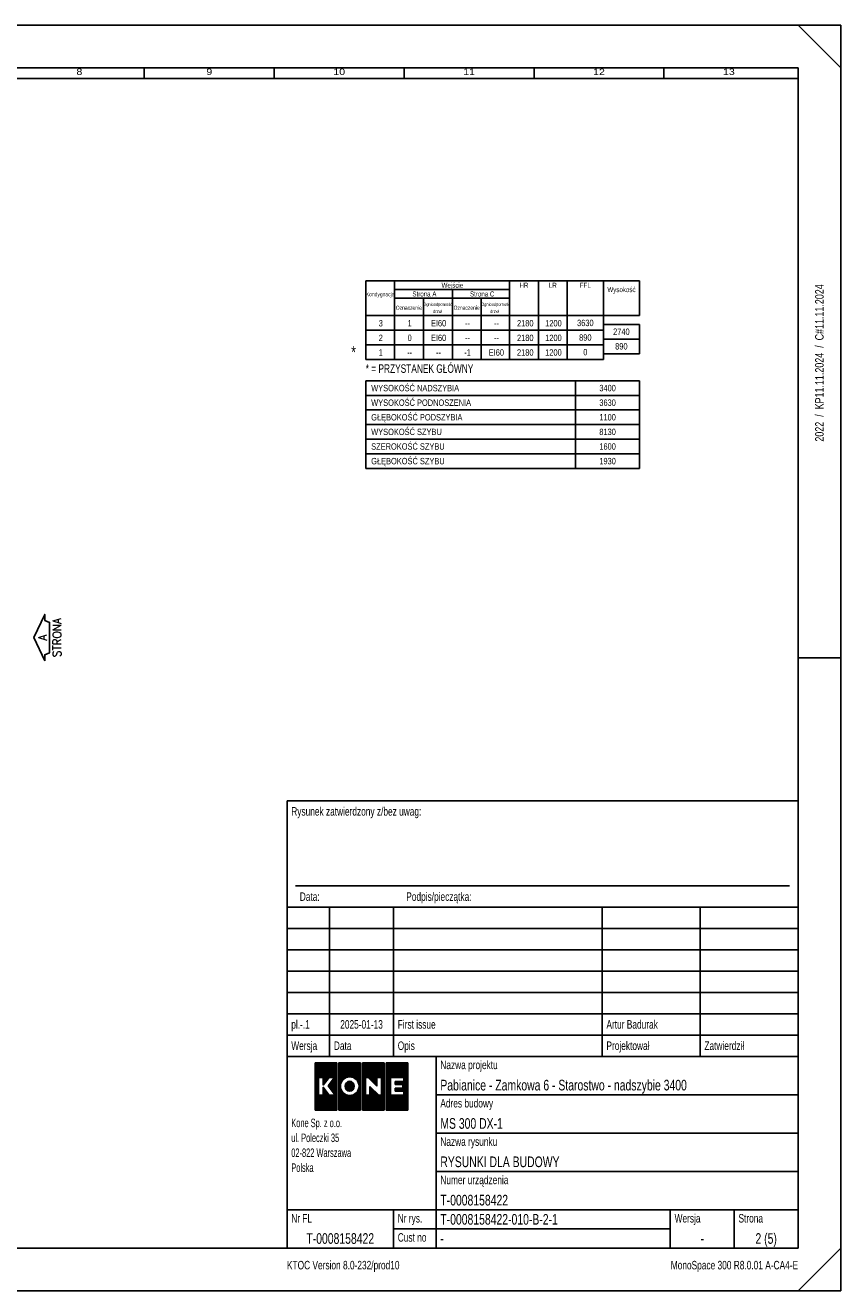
# Model space of a CAD drawing. Header units: millimetres. Extents: x 0 to 21000, y 0 to 14850.
# Tile 3 of 3: x 11428 to 21000, y 0 to 14850. Entities that reach past the tile are written whole.
import ezdxf
from ezdxf.enums import TextEntityAlignment as Align

# ---------------------------------------------------------------- set-up
doc = ezdxf.new("R2010")
doc.units = ezdxf.units.MM
doc.header["$LTSCALE"] = 20
for name, color, linetype in [('CONT_25', 1, 'Continuous'), ('CONT_35', 2, 'Continuous'), ('CONT_50', 5, 'Continuous'), ('SHEET', 1, 'Continuous'), ('TEXT_35', 2, 'Continuous')]:
    doc.layers.add(name, color=color, linetype=linetype)
doc.styles.add('Arial', font='arial.ttf')
doc.styles.add('ROMANS', font='romans.shx', dxfattribs={"width": 0.9})
doc.styles.get("Standard").update_dxf_attribs({"font": 'arial.ttf'})
doc.styles.add('Text0.7_Arial', font='arial.ttf', dxfattribs={"width": 0.7})

# ---------------------------------------------------------------- blocks, each defined once
blk = doc.blocks.new('Border')
at = {"layer": 'CONT_50', "linetype": 'Continuous'}
blk.add_line((420, 148.5), (410, 148.5), dxfattribs=at)
blk.add_lwpolyline([(410, 10), (410, 287), (10, 287), (10, 10)], close=True, dxfattribs=at)
at = {"layer": 'SHEET', "linetype": 'Continuous'}
for p, q in [((420, 287), (410, 297)), ((256.5, 287), (256.5, 284.5)), ((287, 287), (287, 284.5)), ((317.5, 287), (317.5, 284.5)), ((348, 287), (348, 284.5)), ((378.5, 287), (378.5, 284.5)), ((410, 284.5), (12.5, 284.5)), ((290, 55), (410, 55)), ((290, 55), (290, 39)), ((325, 55), (325, 10)), ((325, 46), (410, 46)), ((290, 39), (290, 29)), ((325, 37), (410, 37)), ((290, 29), (290, 19)), ((325, 28), (410, 28)), ((290, 19), (410, 19)), ((290, 19), (290, 10)), ((315, 19), (315, 10)), ((380, 19), (380, 10)), ((395, 19), (395, 10)), ((380, 14.5), (315, 14.5)), ((420, 10), (410, 0))]:
    blk.add_line(p, q, dxfattribs=at)
blk.add_lwpolyline([(420, 0), (420, 297), (0, 297), (0, 0)], close=True, dxfattribs=at)
at = {"layer": 'SHEET', "width": 1.190476}
for s, p in [('8', (241.25, 286.1)), ('9', (271.75, 286.1)), ('10', (302.25, 286.1)), ('11', (332.75, 286.1)), ('12', (363.25, 286.1)), ('13', (393.75, 286.1))]:
    blk.add_text(s, height=1.5, dxfattribs=at).set_placement(p, align=Align.MIDDLE)
blk = doc.blocks.new('KONE-logo')
at = {"layer": 'SHEET'}
for p, q in [((-14.48, 1.99), (-9.06, 7.41)), ((-14.48, 2.25), (-9.32, 7.41)), ((-14.48, 2.52), (-9.59, 7.41)), ((-14.48, 2.79), (-9.86, 7.41)), ((-14.48, 3.06), (-10.13, 7.41)), ((-14.48, 3.33), (-10.4, 7.41)), ((-14.48, 3.6), (-10.67, 7.41)), ((-14.48, 3.86), (-10.94, 7.41)), ((-14.48, 4.13), (-11.2, 7.41)), ((-14.48, 4.4), (-11.47, 7.41)), ((-14.48, 4.67), (-11.74, 7.41)), ((-14.48, 4.94), (-12.01, 7.41)), ((-14.48, 5.21), (-12.28, 7.41)), ((-14.48, 5.48), (-12.55, 7.41)), ((-14.48, 5.74), (-12.81, 7.41)), ((-14.48, 6.01), (-13.08, 7.41)), ((-14.48, 6.28), (-13.35, 7.41)), ((-14.48, 6.55), (-13.62, 7.41)), ((-14.48, 6.82), (-13.89, 7.41)), ((-14.48, 7.09), (-14.16, 7.41)), ((-14.48, 7.35), (-14.43, 7.41)), ((-14.48, 7.41), (-7.76, 7.41)), ((-14.48, -7.41), (-14.48, 7.41)), ((-13.42, 2.78), (-8.79, 7.41)), ((-13.15, 2.78), (-8.52, 7.41)), ((-12.88, 2.78), (-8.25, 7.41)), ((-12.61, 2.78), (-7.98, 7.41)), ((-12.35, 2.78), (-7.76, 7.36)), ((-12.08, 2.78), (-7.76, 7.09)), ((-12.01, 2.58), (-7.76, 6.83)), ((-12.01, 2.31), (-7.76, 6.56)), ((-12.01, 2.04), (-7.76, 6.29)), ((-12.01, 1.77), (-7.76, 6.02)), ((-12.01, 1.5), (-7.76, 5.75)), ((-12.01, 1.23), (-7.76, 5.48)), ((-12.01, 0.97), (-7.76, 5.21)), ((-9.93, 2.78), (-7.76, 4.95)), ((-9.66, 2.78), (-7.76, 4.68)), ((-9.39, 2.78), (-7.76, 4.41)), ((-9.12, 2.78), (-7.76, 4.14)), ((-7.76, 7.41), (-7.76, -7.41)), ((-7.07, 1.08), (-0.73, 7.41)), ((-7.07, 1.35), (-1, 7.41)), ((-7.07, 1.61), (-1.27, 7.41)), ((-7.07, 1.88), (-1.54, 7.41)), ((-7.07, 2.15), (-1.81, 7.41)), ((-7.07, 2.42), (-2.08, 7.41)), ((-7.07, 2.69), (-2.34, 7.41)), ((-7.07, 2.96), (-2.61, 7.41)), ((-7.07, 3.23), (-2.88, 7.41)), ((-7.07, 3.49), (-3.15, 7.41)), ((-7.07, 3.76), (-3.42, 7.41)), ((-7.07, 4.03), (-3.69, 7.41)), ((-7.07, 4.3), (-3.95, 7.41)), ((-7.07, 4.57), (-4.22, 7.41)), ((-7.07, 4.84), (-4.49, 7.41)), ((-7.07, 5.1), (-4.76, 7.41)), ((-7.07, 5.37), (-5.03, 7.41)), ((-7.07, 5.64), (-5.3, 7.41)), ((-7.07, 5.91), (-5.57, 7.41)), ((-7.07, 6.18), (-5.83, 7.41)), ((-7.07, 6.45), (-6.1, 7.41)), ((-7.07, 6.72), (-6.37, 7.41)), ((-7.07, 6.98), (-6.64, 7.41)), ((-7.07, 7.25), (-6.91, 7.41)), ((-7.07, 7.41), (-0.35, 7.41)), ((-7.07, -7.41), (-7.07, 7.41)), ((-5.6, 2.27), (-0.46, 7.41)), ((-4.87, 2.74), (-0.35, 7.26)), ((-4.45, 2.89), (-0.35, 6.99)), ((-4.11, 2.96), (-0.35, 6.72)), ((-3.82, 2.98), (-0.35, 6.45)), ((-3.55, 2.98), (-0.35, 6.19)), ((-3.3, 2.96), (-0.35, 5.92)), ((-3.08, 2.92), (-0.35, 5.65)), ((-2.86, 2.87), (-0.35, 5.38)), ((-2.66, 2.8), (-0.35, 5.11)), ((-2.47, 2.72), (-0.35, 4.84)), ((-2.3, 2.63), (-0.35, 4.58)), ((-2.13, 2.53), (-0.35, 4.31)), ((-1.97, 2.42), (-0.35, 4.04)), ((-0.35, 7.41), (-0.35, -7.41)), ((0.35, 2.05), (5.71, 7.41)), ((0.35, 2.32), (5.44, 7.41)), ((0.35, 2.59), (5.17, 7.41)), ((0.35, 2.85), (4.91, 7.41)), ((0.35, 3.12), (4.64, 7.41)), ((0.35, 3.39), (4.37, 7.41)), ((0.35, 3.66), (4.1, 7.41)), ((0.35, 3.93), (3.83, 7.41)), ((0.35, 4.2), (3.56, 7.41)), ((0.35, 4.47), (3.29, 7.41)), ((0.35, 4.73), (3.03, 7.41)), ((0.35, 5), (2.76, 7.41)), ((0.35, 5.27), (2.49, 7.41)), ((0.35, 5.54), (2.22, 7.41)), ((0.35, 5.81), (1.95, 7.41)), ((0.35, 6.08), (1.68, 7.41)), ((0.35, 6.34), (1.41, 7.41)), ((0.35, 6.61), (1.15, 7.41)), ((0.35, 6.88), (0.88, 7.41)), ((0.35, 7.15), (0.61, 7.41)), ((0.35, 7.41), (7.07, 7.41)), ((0.35, -7.41), (0.35, 7.41)), ((1.32, 2.75), (5.98, 7.41)), ((1.59, 2.75), (6.25, 7.41)), ((1.86, 2.75), (6.52, 7.41)), ((2.11, 2.74), (6.78, 7.41)), ((2.25, 2.61), (7.05, 7.41)), ((2.39, 2.48), (7.07, 7.16)), ((2.52, 2.34), (7.07, 6.89)), ((2.66, 2.21), (7.07, 6.62)), ((2.79, 2.08), (7.07, 6.35)), ((2.93, 1.95), (7.07, 6.08)), ((3.07, 1.81), (7.07, 5.82)), ((3.2, 1.68), (7.07, 5.55)), ((3.34, 1.55), (7.07, 5.28)), ((4.81, 2.75), (7.07, 5.01)), ((5.08, 2.75), (7.07, 4.74)), ((5.35, 2.75), (7.07, 4.47)), ((5.62, 2.75), (7.07, 4.2)), ((7.07, 7.41), (7.07, -7.41)), ((7.76, 1.68), (13.5, 7.41)), ((7.76, 1.95), (13.23, 7.41)), ((7.76, 2.21), (12.96, 7.41)), ((7.76, 2.48), (12.69, 7.41)), ((7.76, 2.75), (12.42, 7.41)), ((7.76, 3.02), (12.15, 7.41)), ((7.76, 3.29), (11.89, 7.41)), ((7.76, 3.56), (11.62, 7.41)), ((7.76, 3.83), (11.35, 7.41)), ((7.76, 4.09), (11.08, 7.41)), ((7.76, 4.36), (10.81, 7.41)), ((7.76, 4.63), (10.54, 7.41)), ((7.76, 4.9), (10.27, 7.41)), ((7.76, 5.17), (10.01, 7.41)), ((7.76, 5.44), (9.74, 7.41)), ((7.76, 5.71), (9.47, 7.41)), ((7.76, 5.97), (9.2, 7.41)), ((7.76, 6.24), (8.93, 7.41)), ((7.76, 6.51), (8.66, 7.41)), ((7.76, 6.78), (8.4, 7.41)), ((7.76, 7.05), (8.13, 7.41)), ((7.76, 7.32), (7.86, 7.41)), ((7.76, 7.41), (14.48, 7.41)), ((7.76, -7.41), (7.76, 7.41)), ((9.13, 2.78), (13.77, 7.41)), ((9.4, 2.78), (14.03, 7.41)), ((9.67, 2.78), (14.3, 7.41)), ((9.94, 2.78), (14.48, 7.32)), ((10.21, 2.78), (14.48, 7.06)), ((10.48, 2.78), (14.48, 6.79)), ((10.74, 2.78), (14.48, 6.52)), ((11.01, 2.78), (14.48, 6.25)), ((11.28, 2.78), (14.48, 5.98)), ((11.55, 2.78), (14.48, 5.71)), ((11.82, 2.78), (14.48, 5.44)), ((12.09, 2.78), (14.48, 5.18)), ((12.35, 2.78), (14.48, 4.91)), ((12.62, 2.78), (14.48, 4.64)), ((12.89, 2.78), (14.48, 4.37)), ((13.16, 2.78), (14.48, 4.1)), ((14.48, 7.41), (14.48, -7.41)), ((-14.48, 1.72), (-13.5, 2.69)), ((-14.48, 1.45), (-13.5, 2.43)), ((-14.48, 1.18), (-13.5, 2.16)), ((-14.48, 0.91), (-13.5, 1.89)), ((-14.48, 0.64), (-13.5, 1.62)), ((-14.48, 0.37), (-13.5, 1.35)), ((-14.48, 0.11), (-13.5, 1.08)), ((-14.48, -0.16), (-13.5, 0.82)), ((-14.48, -0.43), (-13.5, 0.55)), ((-14.48, -0.7), (-13.5, 0.28)), ((-14.48, -0.97), (-13.5, 0.01)), ((-13.5, 2.78), (-12.01, 2.78)), ((-13.5, -2.73), (-13.5, 2.78)), ((-12.01, 0.41), (-10.18, 2.78)), ((-12.01, 2.78), (-12.01, 0.41)), ((-12.01, 0.7), (-11.04, 1.67)), ((-12.01, 0.43), (-11.95, 0.49)), ((-8.43, 2.78), (-10.41, 0.21)), ((-10.41, 0.21), (-8.25, -2.73)), ((-10.39, 0.17), (-7.76, 2.8)), ((-10.28, 0.02), (-7.76, 2.53)), ((-10.18, 2.78), (-8.43, 2.78)), ((-10.16, -0.14), (-7.76, 2.26)), ((-10.05, -0.29), (-7.76, 1.99)), ((-9.93, -0.45), (-7.76, 1.72)), ((-9.82, -0.6), (-7.76, 1.46)), ((-9.71, 1.12), (-7.76, 3.07)), ((-9.71, -0.76), (-7.76, 1.19)), ((-9.59, -0.91), (-7.76, 0.92)), ((-9.48, -1.06), (-7.76, 0.65)), ((-9.36, -1.22), (-7.76, 0.38)), ((-9.25, -1.37), (-7.76, 0.11)), ((-8.86, 2.78), (-7.76, 3.87)), ((-8.81, 2.29), (-7.76, 3.34)), ((-8.59, 2.78), (-7.76, 3.6)), ((-7.07, 0.81), (-5.89, 1.98)), ((-7.07, 0.54), (-6.36, 1.25)), ((-7.07, 0.27), (-6.5, 0.84)), ((-7.07, 0), (-6.57, 0.5)), ((-7.07, -0.27), (-6.6, 0.2)), ((-5.1, 0.09), (-3.58, 1.61)), ((-5.09, -0.17), (-3.36, 1.56)), ((-5.07, 0.39), (-3.85, 1.61)), ((-5.05, -0.39), (-3.16, 1.49)), ((-4.98, -0.6), (-2.99, 1.39)), ((-4.94, 0.79), (-4.22, 1.51)), ((-4.9, -0.78), (-2.84, 1.27)), ((-4.79, -0.94), (-2.71, 1.14)), ((-4.67, -1.09), (-2.6, 0.99)), ((-4.53, -1.22), (-2.5, 0.81)), ((-4.38, -1.33), (-2.42, 0.63)), ((-4.2, -1.42), (-2.36, 0.42)), ((-4, -1.49), (-2.32, 0.18)), ((-1.82, 2.3), (-0.35, 3.77)), ((-1.68, 2.17), (-0.35, 3.5)), ((-1.54, 2.04), (-0.35, 3.23)), ((-1.42, 1.89), (-0.35, 2.96)), ((-1.31, 1.74), (-0.35, 2.7)), ((-1.2, 1.57), (-0.35, 2.43)), ((-1.1, 1.4), (-0.35, 2.16)), ((-1.02, 1.22), (-0.35, 1.89)), ((-0.94, 1.03), (-0.35, 1.62)), ((-0.88, 0.82), (-0.35, 1.35)), ((-0.84, -0.48), (-0.35, 0.01)), ((-0.83, 0.6), (-0.35, 1.09)), ((-0.8, 0.36), (-0.35, 0.82)), ((-0.8, -0.17), (-0.35, 0.28)), ((-0.79, 0.11), (-0.35, 0.55)), ((0.35, 1.78), (1.25, 2.68)), ((0.35, 1.51), (1.25, 2.41)), ((0.35, 1.24), (1.25, 2.14)), ((0.35, 0.97), (1.25, 1.88)), ((0.35, 0.71), (1.25, 1.61)), ((0.35, 0.44), (1.25, 1.34)), ((0.35, 0.17), (1.25, 1.07)), ((0.35, -0.1), (1.25, 0.8)), ((0.35, -0.37), (1.25, 0.53)), ((0.35, -0.64), (1.25, 0.27)), ((1.25, 2.75), (1.25, -2.73)), ((2.1, 2.75), (1.25, 2.75)), ((4.8, 0.13), (2.1, 2.75)), ((3.47, 1.42), (4.8, 2.74)), ((3.61, 1.28), (4.8, 2.48)), ((3.75, 1.15), (4.8, 2.21)), ((3.88, 1.02), (4.8, 1.94)), ((4.02, 0.89), (4.8, 1.67)), ((4.16, 0.76), (4.8, 1.4)), ((4.29, 0.62), (4.8, 1.13)), ((4.43, 0.49), (4.8, 0.86)), ((4.56, 0.36), (4.8, 0.6)), ((4.7, 0.23), (4.8, 0.33)), ((4.8, 2.75), (4.8, 0.13)), ((6.22, 2.75), (4.8, 2.75)), ((5.89, 2.75), (7.07, 3.94)), ((6.15, 2.75), (7.07, 3.67)), ((6.22, 2.55), (7.07, 3.4)), ((6.22, 2.28), (7.07, 3.13)), ((6.22, 2.01), (7.07, 2.86)), ((6.22, -2.73), (6.22, 2.75)), ((6.22, 1.74), (7.07, 2.59)), ((6.22, 1.48), (7.07, 2.33)), ((6.22, 1.21), (7.07, 2.06)), ((6.22, 0.94), (7.07, 1.79)), ((6.22, 0.67), (7.07, 1.52)), ((6.22, 0.4), (7.07, 1.25)), ((6.22, 0.13), (7.07, 0.98)), ((6.22, -0.14), (7.07, 0.71)), ((6.22, -0.4), (7.07, 0.45)), ((6.22, -0.67), (7.07, 0.18)), ((7.76, 1.41), (9.02, 2.67)), ((7.76, 1.14), (9.02, 2.4)), ((7.76, 0.87), (9.02, 2.13)), ((7.76, 0.6), (9.02, 1.87)), ((7.76, 0.34), (9.02, 1.6)), ((7.76, 0.07), (9.02, 1.33)), ((7.76, -0.2), (9.02, 1.06)), ((7.76, -0.47), (9.02, 0.79)), ((7.76, -0.74), (9.02, 0.52)), ((7.76, -1.01), (9.02, 0.25)), ((9.02, 2.78), (13.25, 2.78)), ((9.02, -2.73), (9.02, 2.78)), ((10.54, 0.7), (11.39, 1.54)), ((10.54, 0.97), (11.12, 1.54)), ((10.54, 1.24), (10.85, 1.54)), ((10.54, 1.51), (10.58, 1.54)), ((10.54, 1.54), (10.54, 0.62)), ((13.25, 1.54), (10.54, 1.54)), ((10.54, 0.62), (12.94, 0.62)), ((10.73, 0.62), (11.66, 1.54)), ((11, 0.62), (11.92, 1.54)), ((11.27, 0.62), (12.19, 1.54)), ((11.54, 0.62), (12.46, 1.54)), ((11.8, 0.62), (12.73, 1.54)), ((12.07, 0.62), (13, 1.54)), ((12.16, -1.44), (14.48, 0.88)), ((12.34, 0.62), (14.48, 2.76)), ((12.43, -1.44), (14.48, 0.61)), ((12.61, 0.62), (14.48, 2.49)), ((12.7, -1.44), (14.48, 0.34)), ((12.88, 0.62), (14.48, 2.22)), ((12.94, 0.41), (14.48, 1.95)), ((12.94, 0.14), (14.48, 1.69)), ((12.94, -0.13), (14.48, 1.42)), ((12.94, -0.4), (14.48, 1.15)), ((12.94, 0.62), (12.94, -0.57)), ((12.97, -1.44), (14.48, 0.07)), ((13.25, 2.6), (14.48, 3.83)), ((13.25, 2.33), (14.48, 3.57)), ((13.25, 2.06), (14.48, 3.3)), ((13.25, 1.79), (14.48, 3.03)), ((13.25, 2.78), (13.25, 1.54)), ((-14.48, -1.24), (-13.5, -0.26)), ((-14.48, -1.51), (-13.5, -0.53)), ((-14.48, -1.77), (-13.5, -0.8)), ((-14.48, -2.04), (-13.5, -1.06)), ((-14.48, -2.31), (-13.5, -1.33)), ((-14.48, -2.58), (-13.5, -1.6)), ((-14.48, -5.26), (-10.9, -1.69)), ((-14.48, -5.53), (-10.79, -1.84)), ((-14.48, -2.85), (-13.5, -1.87)), ((-14.48, -5.8), (-10.68, -1.99)), ((-14.48, -3.12), (-13.5, -2.14)), ((-14.48, -6.07), (-10.56, -2.15)), ((-14.48, -6.34), (-10.45, -2.3)), ((-14.48, -3.38), (-13.5, -2.41)), ((-14.48, -6.61), (-10.33, -2.46)), ((-14.48, -6.87), (-10.22, -2.61)), ((-14.48, -3.65), (-13.5, -2.67)), ((-14.48, -7.41), (-9.8, -2.73)), ((-14.48, -7.14), (-10.07, -2.73)), ((-14.48, -5), (-12.21, -2.73)), ((-14.48, -4.73), (-12.48, -2.73)), ((-14.48, -4.46), (-12.75, -2.73)), ((-14.48, -4.19), (-13.02, -2.73)), ((-14.48, -3.92), (-13.29, -2.73)), ((-14.21, -7.41), (-9.53, -2.73)), ((-13.95, -7.41), (-9.26, -2.73)), ((-13.68, -7.41), (-8.99, -2.73)), ((-11.99, -2.73), (-13.5, -2.73)), ((-13.41, -7.41), (-8.72, -2.73)), ((-13.14, -7.41), (-8.46, -2.73)), ((-12.87, -7.41), (-7.76, -2.3)), ((-12.6, -7.41), (-7.76, -2.57)), ((-12.33, -7.41), (-7.76, -2.84)), ((-12.07, -7.41), (-7.76, -3.11)), ((-11.99, -0.23), (-11.99, -2.73)), ((-10.13, -2.73), (-11.99, -0.23)), ((-11.99, -0.35), (-11.93, -0.3)), ((-11.99, -0.62), (-11.82, -0.45)), ((-11.99, -0.89), (-11.71, -0.61)), ((-11.99, -1.16), (-11.59, -0.76)), ((-11.99, -1.42), (-11.48, -0.92)), ((-11.99, -1.69), (-11.36, -1.07)), ((-11.99, -1.96), (-11.25, -1.22)), ((-11.99, -2.23), (-11.13, -1.38)), ((-11.99, -2.5), (-11.02, -1.53)), ((-11.8, -7.41), (-7.76, -3.38)), ((-11.53, -7.41), (-7.76, -3.65)), ((-11.26, -7.41), (-7.76, -3.91)), ((-8.25, -2.73), (-10.13, -2.73)), ((-9.14, -1.53), (-7.76, -0.15)), ((-9.02, -1.68), (-7.76, -0.42)), ((-8.91, -1.84), (-7.76, -0.69)), ((-8.79, -1.99), (-7.76, -0.96)), ((-8.68, -2.15), (-7.76, -1.23)), ((-8.57, -2.3), (-7.76, -1.5)), ((-8.45, -2.46), (-7.76, -1.77)), ((-8.34, -2.61), (-7.76, -2.03)), ((-7.07, -0.53), (-6.6, -0.07)), ((-7.07, -0.8), (-6.58, -0.31)), ((-7.07, -1.07), (-6.54, -0.54)), ((-7.07, -1.34), (-6.48, -0.75)), ((-7.07, -1.61), (-6.41, -0.95)), ((-7.07, -1.88), (-6.34, -1.14)), ((-7.07, -2.14), (-6.25, -1.32)), ((-7.07, -2.41), (-6.15, -1.49)), ((-7.07, -2.68), (-6.04, -1.65)), ((-7.07, -2.95), (-5.92, -1.8)), ((-7.07, -3.22), (-5.79, -1.94)), ((-7.07, -3.49), (-5.65, -2.07)), ((-7.07, -3.76), (-5.51, -2.2)), ((-7.07, -4.02), (-5.36, -2.31)), ((-7.07, -4.29), (-5.19, -2.42)), ((-7.07, -7.25), (-2.3, -2.47)), ((-7.07, -4.56), (-5.02, -2.51)), ((-7.07, -4.83), (-4.84, -2.6)), ((-7.07, -5.1), (-4.64, -2.67)), ((-7.07, -6.98), (-2.77, -2.68)), ((-7.07, -5.37), (-4.44, -2.74)), ((-7.07, -6.71), (-3.14, -2.78)), ((-7.07, -5.63), (-4.22, -2.78)), ((-7.07, -6.44), (-3.45, -2.82)), ((-7.07, -5.9), (-3.98, -2.82)), ((-7.07, -6.17), (-3.73, -2.83)), ((-6.97, -7.41), (-0.35, -0.79)), ((-6.7, -7.41), (-0.35, -1.06)), ((-6.43, -7.41), (-0.35, -1.33)), ((-6.16, -7.41), (-0.35, -1.6)), ((-5.89, -7.41), (-0.35, -1.87)), ((-5.62, -7.41), (-0.35, -2.14)), ((-5.35, -7.41), (-0.35, -2.41)), ((-5.09, -7.41), (-0.35, -2.67)), ((-4.82, -7.41), (-0.35, -2.94)), ((-4.55, -7.41), (-0.35, -3.21)), ((-4.28, -7.41), (-0.35, -3.48)), ((-4.01, -7.41), (-0.35, -3.75)), ((-3.76, -1.52), (-2.32, -0.09)), ((-3.47, -1.5), (-2.38, -0.41)), ((-3.01, -1.31), (-2.6, -0.9)), ((-1.14, -1.32), (-0.35, -0.53)), ((-0.94, -0.85), (-0.35, -0.26)), ((0.35, -0.9), (1.25, 0)), ((0.35, -1.17), (1.25, -0.27)), ((0.35, -1.44), (1.25, -0.54)), ((0.35, -1.71), (1.25, -0.81)), ((0.35, -1.98), (1.25, -1.08)), ((0.35, -2.25), (1.25, -1.35)), ((0.35, -5.2), (4.1, -1.45)), ((0.35, -5.47), (4.24, -1.58)), ((0.35, -2.52), (1.25, -1.61)), ((0.35, -5.74), (4.38, -1.71)), ((0.35, -6.01), (4.51, -1.84)), ((0.35, -2.78), (1.25, -1.88)), ((0.35, -6.27), (4.65, -1.97)), ((0.35, -6.54), (4.79, -2.1)), ((0.35, -3.05), (1.25, -2.15)), ((0.35, -6.81), (4.93, -2.23)), ((0.35, -7.08), (5.06, -2.36)), ((0.35, -3.32), (1.25, -2.42)), ((0.35, -7.35), (5.2, -2.49)), ((0.35, -3.59), (1.25, -2.69)), ((0.35, -4.93), (2.55, -2.73)), ((0.35, -4.66), (2.28, -2.73)), ((0.35, -4.39), (2.01, -2.73)), ((0.35, -4.13), (1.75, -2.73)), ((0.35, -3.86), (1.48, -2.73)), ((0.55, -7.41), (5.34, -2.63)), ((0.82, -7.41), (5.5, -2.73)), ((1.09, -7.41), (5.77, -2.73)), ((1.25, -2.73), (2.59, -2.73)), ((1.36, -7.41), (6.04, -2.73)), ((1.63, -7.41), (7.07, -1.97)), ((1.89, -7.41), (7.07, -2.24)), ((2.16, -7.41), (7.07, -2.51)), ((2.43, -7.41), (7.07, -2.78)), ((2.59, -0.01), (2.59, 0)), ((2.59, 0), (5.45, -2.73)), ((2.59, -2.73), (2.59, 0)), ((2.59, -0.28), (2.73, -0.13)), ((2.59, -0.54), (2.87, -0.27)), ((2.59, -0.81), (3, -0.4)), ((2.59, -1.08), (3.14, -0.53)), ((2.59, -1.35), (3.28, -0.66)), ((2.59, -1.62), (3.42, -0.79)), ((2.59, -1.89), (3.55, -0.92)), ((2.59, -2.15), (3.69, -1.05)), ((2.59, -2.42), (3.83, -1.18)), ((2.59, -2.69), (3.96, -1.31)), ((2.7, -7.41), (7.07, -3.04)), ((2.97, -7.41), (7.07, -3.31)), ((3.24, -7.41), (7.07, -3.58)), ((3.51, -7.41), (7.07, -3.85)), ((5.45, -2.73), (6.22, -2.73)), ((6.22, -0.94), (7.07, -0.09)), ((6.22, -1.21), (7.07, -0.36)), ((6.22, -1.48), (7.07, -0.63)), ((6.22, -1.75), (7.07, -0.9)), ((6.22, -2.01), (7.07, -1.17)), ((6.22, -2.28), (7.07, -1.43)), ((6.22, -2.55), (7.07, -1.7)), ((7.76, -1.28), (9.02, -0.01)), ((7.76, -1.54), (9.02, -0.28)), ((7.76, -1.81), (9.02, -0.55)), ((7.76, -2.08), (9.02, -0.82)), ((7.76, -2.35), (9.02, -1.09)), ((7.76, -2.62), (9.02, -1.36)), ((7.76, -2.89), (9.02, -1.62)), ((7.76, -3.15), (9.02, -1.89)), ((7.76, -3.42), (9.02, -2.16)), ((7.76, -3.69), (9.02, -2.43)), ((7.76, -3.96), (9.02, -2.7)), ((7.76, -7.18), (12.22, -2.73)), ((7.76, -6.91), (11.95, -2.73)), ((7.76, -6.65), (11.68, -2.73)), ((7.76, -6.38), (11.41, -2.73)), ((7.76, -6.11), (11.14, -2.73)), ((7.76, -5.84), (10.87, -2.73)), ((7.76, -5.57), (10.61, -2.73)), ((7.76, -5.3), (10.34, -2.73)), ((7.76, -5.03), (10.07, -2.73)), ((7.76, -4.77), (9.8, -2.73)), ((7.76, -4.5), (9.53, -2.73)), ((7.76, -4.23), (9.26, -2.73)), ((7.8, -7.41), (12.49, -2.73)), ((8.07, -7.41), (12.75, -2.73)), ((8.34, -7.41), (13.02, -2.73)), ((8.61, -7.41), (14.48, -1.54)), ((8.88, -7.41), (14.48, -1.8)), ((13.25, -2.73), (9.02, -2.73)), ((9.14, -7.41), (14.48, -2.07)), ((9.41, -7.41), (14.48, -2.34)), ((9.68, -7.41), (14.48, -2.61)), ((9.95, -7.41), (14.48, -2.88)), ((10.22, -7.41), (14.48, -3.15)), ((10.49, -7.41), (14.48, -3.42)), ((10.52, -1.21), (11.16, -0.57)), ((10.52, -0.94), (10.89, -0.57)), ((10.52, -0.67), (10.62, -0.57)), ((10.52, -0.57), (10.52, -1.44)), ((12.94, -0.57), (10.52, -0.57)), ((10.52, -1.44), (13.25, -1.44)), ((10.55, -1.44), (11.43, -0.57)), ((10.75, -7.41), (14.48, -3.68)), ((10.82, -1.44), (11.69, -0.57)), ((11.02, -7.41), (14.48, -3.95)), ((11.09, -1.44), (11.96, -0.57)), ((11.36, -1.44), (12.23, -0.57)), ((11.62, -1.44), (12.5, -0.57)), ((11.89, -1.44), (12.77, -0.57)), ((13.23, -1.44), (14.48, -0.19)), ((13.25, -1.7), (14.48, -0.46)), ((13.25, -1.97), (14.48, -0.73)), ((13.25, -2.23), (14.48, -1)), ((13.25, -2.5), (14.48, -1.27)), ((13.25, -1.44), (13.25, -2.73)), ((-7.76, -7.41), (-14.48, -7.41)), ((-10.99, -7.41), (-7.76, -4.18)), ((-10.72, -7.41), (-7.76, -4.45)), ((-10.46, -7.41), (-7.76, -4.72)), ((-10.19, -7.41), (-7.76, -4.99)), ((-9.92, -7.41), (-7.76, -5.26)), ((-9.65, -7.41), (-7.76, -5.52)), ((-9.38, -7.41), (-7.76, -5.79)), ((-9.11, -7.41), (-7.76, -6.06)), ((-8.84, -7.41), (-7.76, -6.33)), ((-8.58, -7.41), (-7.76, -6.6)), ((-8.31, -7.41), (-7.76, -6.87)), ((-8.04, -7.41), (-7.76, -7.14)), ((-7.77, -7.41), (-7.76, -7.4)), ((-0.35, -7.41), (-7.07, -7.41)), ((-3.74, -7.41), (-0.35, -4.02)), ((-3.47, -7.41), (-0.35, -4.28)), ((-3.21, -7.41), (-0.35, -4.55)), ((-2.94, -7.41), (-0.35, -4.82)), ((-2.67, -7.41), (-0.35, -5.09)), ((-2.4, -7.41), (-0.35, -5.36)), ((-2.13, -7.41), (-0.35, -5.63)), ((-1.86, -7.41), (-0.35, -5.9)), ((-1.6, -7.41), (-0.35, -6.16)), ((-1.33, -7.41), (-0.35, -6.43)), ((-1.06, -7.41), (-0.35, -6.7)), ((-0.79, -7.41), (-0.35, -6.97)), ((-0.52, -7.41), (-0.35, -7.24)), ((7.07, -7.41), (0.35, -7.41)), ((3.77, -7.41), (7.07, -4.12)), ((4.04, -7.41), (7.07, -4.39)), ((4.31, -7.41), (7.07, -4.66)), ((4.58, -7.41), (7.07, -4.92)), ((4.85, -7.41), (7.07, -5.19)), ((5.12, -7.41), (7.07, -5.46)), ((5.39, -7.41), (7.07, -5.73)), ((5.65, -7.41), (7.07, -6)), ((5.92, -7.41), (7.07, -6.27)), ((6.19, -7.41), (7.07, -6.53)), ((6.46, -7.41), (7.07, -6.8)), ((6.73, -7.41), (7.07, -7.07)), ((7, -7.41), (7.07, -7.34)), ((14.48, -7.41), (7.76, -7.41)), ((11.29, -7.41), (14.48, -4.22)), ((11.56, -7.41), (14.48, -4.49)), ((11.83, -7.41), (14.48, -4.76)), ((12.1, -7.41), (14.48, -5.03)), ((12.37, -7.41), (14.48, -5.29)), ((12.63, -7.41), (14.48, -5.56)), ((12.9, -7.41), (14.48, -5.83)), ((13.17, -7.41), (14.48, -6.1)), ((13.44, -7.41), (14.48, -6.37)), ((13.71, -7.41), (14.48, -6.64)), ((13.98, -7.41), (14.48, -6.91)), ((14.24, -7.41), (14.48, -7.17))]:
    blk.add_line(p, q, dxfattribs=at)
for centre, major_axis, ratio in [((-3.69, 0.08), (2.91, 0), 1), ((-3.71, 0.05), (0, 1.57), 0.887556)]:
    blk.add_ellipse(centre, major_axis=major_axis, ratio=ratio, dxfattribs=at)
blk = doc.blocks.new('Logo_KONE_A3')
at = {"xscale": 0.75, "yscale": 0.75, "zscale": 0.75}
blk.add_blockref('KONE-logo', (0, 0), dxfattribs=at)
blk = doc.blocks.new('Border1_A1_0')
at = {"layer": 'TEXT_35', "color": 2, "width": 0.7}
for tag, p in [('{DWG_PROJECTNAME}', (16300, 2350)), ('{BORDER_SITEADDRESS}', (16300, 1900)), ('{BORDER_DRAWINGTITLE}', (16300, 1450)), ('{ELEVATORNUMBERLIST@}', (16300, 1000)), ('{BORDER_DRAWINGNAME}', (16300, 775)), ('{BORDER_CUSTOMREFERENCENBR$}', (16300, 550))]:
    blk.add_attdef(tag, p, '', height=125, dxfattribs=at)
for tag, p in [('{BORDER_FLNUMBER}', (15125, 550)), ('{BORDER_ISSUE}', (19375, 550)), ('{BORDER_PAGENUMBER}', (20125, 550))]:
    blk.add_attdef(tag, text='', height=125, dxfattribs=at).set_placement(p, align=Align.CENTER)
blk = doc.blocks.new('Revision_Border1_A1_0')
at = {"layer": 'TEXT_35', "width": 0.7}
for tag, p in [('{BORDER_VERSIO6}', (14550, 4375)), ('{BORDER_DESCRIPTION6}', (15800, 4375)), ('{BORDER_DESIGNED6}', (18250, 4375)), ('{BORDER_APPROVED6}', (19400, 4375)), ('{BORDER_VERSIO5}', (14550, 4125)), ('{BORDER_DESCRIPTION5}', (15800, 4125)), ('{BORDER_DESIGNED5}', (18250, 4125)), ('{BORDER_APPROVED5}', (19400, 4125)), ('{BORDER_VERSIO4}', (14550, 3875)), ('{BORDER_DESCRIPTION4}', (15800, 3875)), ('{BORDER_DESIGNED4}', (18250, 3875)), ('{BORDER_APPROVED4}', (19400, 3875)), ('{BORDER_VERSIO3}', (14550, 3625)), ('{BORDER_DESCRIPTION3}', (15800, 3625)), ('{BORDER_DESIGNED3}', (18250, 3625)), ('{BORDER_APPROVED3}', (19400, 3625)), ('{BORDER_VERSIO2}', (14550, 3375)), ('{BORDER_DESCRIPTION2}', (15800, 3375)), ('{BORDER_DESIGNED2}', (18250, 3375)), ('{BORDER_APPROVED2}', (19400, 3375)), ('{BORDER_VERSIO1}', (14550, 3125)), ('{BORDER_DESCRIPTION1}', (15800, 3125)), ('{BORDER_DESIGNED1}', (18250, 3125)), ('{BORDER_APPROVED1}', (19400, 3125))]:
    blk.add_attdef(tag, text='', height=100, dxfattribs=at).set_placement(p, align=Align.MIDDLE_LEFT)
for tag, p in [('{BORDER_DATE6}', (15375, 4375)), ('{BORDER_DATE5}', (15375, 4125)), ('{BORDER_DATE4}', (15375, 3875)), ('{BORDER_DATE3}', (15375, 3625)), ('{BORDER_DATE2}', (15375, 3375)), ('{BORDER_DATE1}', (15375, 3125))]:
    blk.add_attdef(tag, text='', height=100, dxfattribs=at).set_placement(p, align=Align.MIDDLE_CENTER)
blk = doc.blocks.new('SideA_Arrow_A3')
at = {"layer": 'CONT_25'}
blk.add_lwpolyline([(-5.43, -2.55), (-4.02, -2.55), (-3.57, -3.71), (3.57, -3.71), (4.02, -2.55), (5.43, -2.55), (0, 0)], close=True, dxfattribs=at)
at = {"layer": 'CONT_35', "style": 'ROMANS', "width": 0.9}
for tag, p in [('#', (0, -2.07)), ('?', (0, -5.43))]:
    blk.add_attdef(tag, text='', height=2, dxfattribs=at).set_placement(p, align=Align.MIDDLE)

msp = doc.modelspace()

# ---------------------------------------------------------------- linework, layer by layer
at = {"layer": 'CONT_25', "ltscale": 0.25}
for p, q in [((15424.1, 11850), (18638.4, 11850)), ((15424.1, 11442.9), (15424.1, 11850)), ((15763.3, 11442.9), (15763.3, 11850)), ((15763.3, 11748.2), (17111.8, 11748.2)), ((16441.8, 11442.9), (16441.8, 11748.2)), ((17111.8, 11442.9), (17111.8, 11850)), ((17451.1, 11442.9), (17451.1, 11850)), ((17790.3, 11442.9), (17790.3, 11850)), ((18214.4, 11442.9), (18214.4, 11850)), ((18638.4, 11442.9), (18638.4, 11850)), ((15763.3, 11646.5), (17111.8, 11646.5)), ((16102.6, 11442.9), (16102.6, 11646.5)), ((16781, 11442.9), (16781, 11646.5)), ((15424.1, 11271.5), (15424.1, 11442.9)), ((15424.1, 11442.9), (18214.4, 11442.9)), ((15424.1, 11442.9), (18214.4, 11442.9)), ((15424.1, 11442.9), (18214.4, 11442.9)), ((15424.1, 11442.9), (18638.4, 11442.9)), ((15763.3, 11271.5), (15763.3, 11442.9)), ((16102.6, 11271.5), (16102.6, 11442.9)), ((16441.8, 11271.5), (16441.8, 11442.9)), ((16781, 11271.5), (16781, 11442.9)), ((17111.8, 11271.5), (17111.8, 11442.9)), ((17451.1, 11271.5), (17451.1, 11442.9)), ((17790.3, 11271.5), (17790.3, 11442.9)), ((18214.4, 11271.5), (18214.4, 11442.9)), ((18214.4, 11339.3), (18638.4, 11339.3)), ((18214.4, 11167.9), (18214.4, 11339.3)), ((18214.4, 11339.3), (18638.4, 11339.3)), ((18638.4, 11167.9), (18638.4, 11339.3)), ((15424.1, 11100.1), (15424.1, 11271.5)), ((15424.1, 11271.5), (18214.4, 11271.5)), ((15424.1, 11271.5), (18214.4, 11271.5)), ((15424.1, 11271.5), (18214.4, 11271.5)), ((15763.3, 11100.1), (15763.3, 11271.5)), ((16102.6, 11100.1), (16102.6, 11271.5)), ((16441.8, 11100.1), (16441.8, 11271.5)), ((16781, 11100.1), (16781, 11271.5)), ((17111.8, 11100.1), (17111.8, 11271.5)), ((17451.1, 11100.1), (17451.1, 11271.5)), ((17790.3, 11100.1), (17790.3, 11271.5)), ((18214.4, 11100.1), (18214.4, 11271.5)), ((18214.4, 11167.9), (18638.4, 11167.9)), ((18214.4, 10996.5), (18214.4, 11167.9)), ((18214.4, 11167.9), (18638.4, 11167.9)), ((18214.4, 11167.9), (18638.4, 11167.9)), ((18638.4, 10996.5), (18638.4, 11167.9)), ((15424.1, 10928.6), (15424.1, 11100.1)), ((15424.1, 11100.1), (18214.4, 11100.1)), ((15424.1, 11100.1), (18214.4, 11100.1)), ((15424.1, 11100.1), (18214.4, 11100.1)), ((15763.3, 10928.6), (15763.3, 11100.1)), ((16102.6, 10928.6), (16102.6, 11100.1)), ((16441.8, 10928.6), (16441.8, 11100.1)), ((16781, 10928.6), (16781, 11100.1)), ((17111.8, 10928.6), (17111.8, 11100.1)), ((17451.1, 10928.6), (17451.1, 11100.1)), ((17790.3, 10928.6), (17790.3, 11100.1)), ((18214.4, 10928.6), (18214.4, 11100.1)), ((18214.4, 10996.5), (18638.4, 10996.5)), ((15424.1, 10928.6), (18214.4, 10928.6)), ((15424.1, 10507.2), (15424.1, 10678.6)), ((15424.1, 10678.6), (18638.4, 10678.6)), ((17888.4, 10507.2), (17888.4, 10678.6)), ((18638.4, 10507.2), (18638.4, 10678.6)), ((15424.1, 10335.8), (15424.1, 10507.2)), ((15424.1, 10507.2), (18638.4, 10507.2)), ((15424.1, 10507.2), (18638.4, 10507.2)), ((17888.4, 10335.8), (17888.4, 10507.2)), ((18638.4, 10335.8), (18638.4, 10507.2)), ((15424.1, 10164.4), (15424.1, 10335.8)), ((15424.1, 10335.8), (18638.4, 10335.8)), ((15424.1, 10335.8), (18638.4, 10335.8)), ((17888.4, 10164.4), (17888.4, 10335.8)), ((18638.4, 10164.4), (18638.4, 10335.8)), ((15424.1, 9992.9), (15424.1, 10164.4)), ((15424.1, 10164.4), (18638.4, 10164.4)), ((15424.1, 10164.4), (18638.4, 10164.4)), ((17888.4, 9992.9), (17888.4, 10164.4)), ((18638.4, 9992.9), (18638.4, 10164.4)), ((15424.1, 9821.5), (15424.1, 9992.9)), ((15424.1, 9992.9), (18638.4, 9992.9)), ((15424.1, 9992.9), (18638.4, 9992.9)), ((17888.4, 9821.5), (17888.4, 9992.9)), ((18638.4, 9821.5), (18638.4, 9992.9)), ((15424.1, 9650.1), (15424.1, 9821.5)), ((15424.1, 9821.5), (18638.4, 9821.5)), ((15424.1, 9821.5), (18638.4, 9821.5)), ((17888.4, 9650.1), (17888.4, 9821.5)), ((18638.4, 9650.1), (18638.4, 9821.5)), ((15424.1, 9650.1), (18638.4, 9650.1))]:
    msp.add_line(p, q, dxfattribs=at)
at = {"layer": 'SHEET', "linetype": 'Continuous'}
for p, q in [((14500, 5750), (20500, 5750)), ((14500, 4500), (14500, 5750)), ((14600, 4750), (20400, 4750)), ((14500, 4500), (14500, 2750)), ((14500, 4500), (20500, 4500)), ((14500, 4500), (20500, 4500)), ((15000, 4500), (15000, 2750)), ((15750, 4500), (15750, 2750)), ((18200, 4500), (18200, 2750)), ((19350, 4500), (19350, 2750)), ((14500, 4250), (20500, 4250)), ((14500, 4000), (20500, 4000)), ((14500, 3750), (20500, 3750)), ((14500, 3500), (20500, 3500)), ((14500, 3250), (20500, 3250)), ((14500, 3000), (20500, 3000)), ((14500, 2750), (20500, 2750))]:
    msp.add_line(p, q, dxfattribs=at)

# ---------------------------------------------------------------- block references
at = {"xscale": 50, "yscale": 50, "zscale": 50, "rotation": 90}
msp.add_blockref('SideA_Arrow_A3', (11527.8, 7664.8), dxfattribs=at).add_auto_attribs({'?': 'STRONA', '#': 'A'})
at = {"layer": 'SHEET', "xscale": 50, "yscale": 50, "zscale": 50}
for name, p in [('Border', (0, 0)), ('Logo_KONE_A3', (15375, 2397.1))]:
    msp.add_blockref(name, p, dxfattribs=at)
at = {"layer": 'SHEET'}
ref = msp.add_blockref('Revision_Border1_A1_0', (0, 0), dxfattribs=at)
ref.add_attrib('{BORDER_DESIGNED1}', 'Artur Badurak', dxfattribs={"layer": 'TEXT_35', "height": 100, "style": 'Arial', "width": 0.7}).set_placement((18250, 3125), align=Align.MIDDLE_LEFT)
ref.add_attrib('{BORDER_DESCRIPTION1}', 'First issue', dxfattribs={"layer": 'TEXT_35', "height": 100, "style": 'Arial', "width": 0.7}).set_placement((15800, 3125), align=Align.MIDDLE_LEFT)
ref.add_attrib('{BORDER_DATE1}', '2025-01-13', dxfattribs={"layer": 'TEXT_35', "height": 100, "style": 'Arial', "width": 0.7}).set_placement((15375, 3125), align=Align.MIDDLE_CENTER)
ref.add_attrib('{BORDER_VERSIO1}', 'pl.-.1', dxfattribs={"layer": 'TEXT_35', "height": 100, "style": 'Arial', "width": 0.7}).set_placement((14550, 3125), align=Align.MIDDLE_LEFT)
ref = msp.add_blockref('Border1_A1_0', (0, 0), dxfattribs=at)
ref.add_attrib('{BORDER_CUSTOMREFERENCENBR$}', '-', (16300, 550), dxfattribs={"layer": 'TEXT_35', "color": 2, "height": 125, "style": 'Arial', "width": 0.7})
ref.add_attrib('{BORDER_PAGENUMBER}', '2 (5)', dxfattribs={"layer": 'TEXT_35', "color": 2, "height": 125, "style": 'Arial', "width": 0.7}).set_placement((20125, 550), align=Align.CENTER)
ref.add_attrib('{BORDER_ISSUE}', '-', dxfattribs={"layer": 'TEXT_35', "color": 2, "height": 125, "style": 'Arial', "width": 0.7}).set_placement((19375, 550), align=Align.CENTER)
ref.add_attrib('{BORDER_DRAWINGNAME}', 'T-0008158422-010-B-2-1', (16300, 775), dxfattribs={"layer": 'TEXT_35', "color": 2, "height": 125, "style": 'Arial', "width": 0.7})
ref.add_attrib('{BORDER_FLNUMBER}', 'T-0008158422', dxfattribs={"layer": 'TEXT_35', "color": 2, "height": 125, "style": 'Arial', "width": 0.7}).set_placement((15125, 550), align=Align.CENTER)
ref.add_attrib('{ELEVATORNUMBERLIST@}', 'T-0008158422', (16300, 1000), dxfattribs={"layer": 'TEXT_35', "color": 2, "height": 125, "style": 'Arial', "width": 0.7})
ref.add_attrib('{BORDER_DRAWINGTITLE}', 'RYSUNKI DLA BUDOWY', (16300, 1450), dxfattribs={"layer": 'TEXT_35', "color": 2, "height": 125, "style": 'Arial', "width": 0.7})
ref.add_attrib('{BORDER_SITEADDRESS}', 'MS 300 DX-1', (16300, 1900), dxfattribs={"layer": 'TEXT_35', "color": 2, "height": 125, "style": 'Arial', "width": 0.7})
ref.add_attrib('{DWG_PROJECTNAME}', 'Pabianice - Zamkowa 6 - Starostwo - nadszybie 3400', (16300, 2350), dxfattribs={"layer": 'TEXT_35', "color": 2, "height": 125, "style": 'Arial', "width": 0.7})

# ---------------------------------------------------------------- texts
at = {"layer": 'SHEET', "linetype": 'Continuous', "style": 'Text0.7_Arial', "width": 0.75}
msp.add_text('2022  /  KP11.11.2024  /  C#11.11.2024', height=100, rotation=90, dxfattribs=at).set_placement((20750, 10887.5), align=Align.MIDDLE_CENTER)
at = {"layer": 'TEXT_35', "style": 'Text0.7_Arial'}
for s, height, width, p in [('Wejście', 59.37, 0.7, (16441.8, 11799.1)), ('HR', 59.37, 0.7, (17281.5, 11799.1)), ('LR', 59.37, 0.7, (17620.7, 11799.1)), ('FFL', 59.37, 0.7, (18002.3, 11799.1)), ('Wysokość', 59.37, 0.7, (18426.4, 11748.2)), ('Kondygnacja', 47.493, 0.7, (15593.7, 11693.6)), ('Strona A', 59.37, 0.7, (16113.1, 11697.4)), ('Ognioodporność', 37.994, 0.7, (16269.4, 11575.2)), ('Strona C', 59.37, 0.7, (16791.6, 11697.4)), ('Ognioodporność', 37.994, 0.7, (16949.1, 11575.2)), ('Oznaczenie', 47.49, 0.7, (15930.2, 11535.6)), ('drzwi', 37.99, 0.7, (16269.4, 11493.8)), ('Oznaczenie', 47.49, 0.7, (16608.7, 11535.6)), ('drzwi', 37.99, 0.7, (16939.5, 11493.8)), ('3', 75, 0.8, (15600.9, 11353.6)), ('1', 75, 0.8, (15940.1, 11353.6)), ('EI60', 75, 0.8, (16279.4, 11353.6)), ('--', 75, 0.8, (16618.6, 11353.6)), ('--', 75, 0.8, (16957.8, 11353.6)), ('2180', 75, 0.8, (17297.1, 11353.6)), ('1200', 75, 0.8, (17627.9, 11353.6)), ('3630', 75, 0.8, (18002.3, 11357.2)), ('2740', 75, 0.8, (18425.1, 11254.1)), ('2', 75, 0.8, (15600.9, 11182.2)), ('0', 75, 0.8, (15940.1, 11182.2)), ('EI60', 75, 0.8, (16279.4, 11182.2)), ('--', 75, 0.8, (16618.6, 11182.2)), ('--', 75, 0.8, (16957.8, 11182.2)), ('2180', 75, 0.8, (17297.1, 11182.2)), ('1200', 75, 0.8, (17627.9, 11182.2)), ('890', 75, 0.8, (18002.3, 11185.8)), ('*', 142.9, 0.7, (15281.3, 11014.4)), ('1', 75, 0.8, (15600.9, 11010.7)), ('--', 75, 0.8, (15940.1, 11010.7)), ('--', 75, 0.8, (16279.4, 11010.7)), ('-1', 75, 0.8, (16618.6, 11010.7)), ('EI60', 75, 0.8, (16957.8, 11010.7)), ('2180', 75, 0.8, (17297.1, 11010.7)), ('1200', 75, 0.8, (17627.9, 11010.7)), ('0', 75, 0.8, (18002.3, 11014.4)), ('890', 75, 0.8, (18425.1, 11082.7)), ('3400', 75, 0.8, (18263.4, 10592.9)), ('3630', 75, 0.8, (18263.4, 10421.5)), ('1100', 75, 0.8, (18263.4, 10250.1)), ('8130', 75, 0.8, (18263.4, 10078.6)), ('1600', 75, 0.8, (18263.4, 9907.2)), ('1930', 75, 0.8, (18263.4, 9735.8))]:
    msp.add_text(s, height=height, dxfattribs=dict(at, width=width)).set_placement(p, align=Align.MIDDLE_CENTER)
for s, height, width, p in [('* = PRZYSTANEK GŁÓWNY', 100, 0.7, (15424.1, 10821.5)), ('WYSOKOŚĆ NADSZYBIA', 75, 0.8, (15488.4, 10592.9)), ('WYSOKOŚĆ PODNOSZENIA', 75, 0.8, (15488.4, 10421.5)), ('GŁĘBOKOŚĆ PODSZYBIA', 75, 0.8, (15488.4, 10250.1)), ('WYSOKOŚĆ SZYBU', 75, 0.8, (15488.4, 10078.6)), ('SZEROKOŚĆ SZYBU', 75, 0.8, (15488.4, 9907.2)), ('GŁĘBOKOŚĆ SZYBU', 75, 0.8, (15488.4, 9735.8)), ('Rysunek zatwierdzony z/bez uwag:', 100, 0.7, (14550, 5625)), ('Data:', 100, 0.7, (14650, 4625)), ('Podpis/pieczątka:', 100, 0.7, (15900, 4625)), ('Wersja', 100, 0.7, (14550, 2875)), ('Data', 100, 0.7, (15050, 2875)), ('Opis', 100, 0.7, (15800, 2875)), ('Projektował', 100, 0.7, (18250, 2875)), ('Zatwierdził', 100, 0.7, (19400, 2875))]:
    msp.add_text(s, height=height, dxfattribs=dict(at, width=width)).set_placement(p, align=Align.MIDDLE_LEFT)
for s, width, p in [('Nazwa projektu', 0.7, (16300, 2700)), ('Adres budowy', 0.7, (16300, 2250)), ('Kone Sp. z o.o.', 0.5, (14550, 2019.1)), ('ul. Poleczki 35', 0.5, (14550, 1844.1)), ('Nazwa rysunku', 0.7, (16300, 1800)), ('02-822 Warszawa', 0.5, (14550, 1669.1)), ('Polska', 0.5, (14550, 1494.1)), ('Numer urządzenia', 0.7, (16300, 1350)), ('Nr FL', 0.7, (14550, 900)), ('Nr rys.', 0.7, (15800, 900)), ('Wersja', 0.7, (19050, 900)), ('Strona', 0.7, (19800, 900)), ('Cust no', 0.7, (15800, 675))]:
    msp.add_text(s, height=100, dxfattribs=dict(at, width=width)).set_placement(p, align=Align.TOP_LEFT)
at = {"layer": 'TEXT_35', "style": 'Text0.7_Arial', "width": 0.7}
msp.add_text('KTOC Version 8.0-232/prod10', height=100, dxfattribs=at).set_placement((14500, 250))
msp.add_text('MonoSpace 300 R8.0.01 A-CA4-E', height=100, dxfattribs=at).set_placement((20500, 250), align=Align.RIGHT)

doc.saveas('drawing.dxf')
